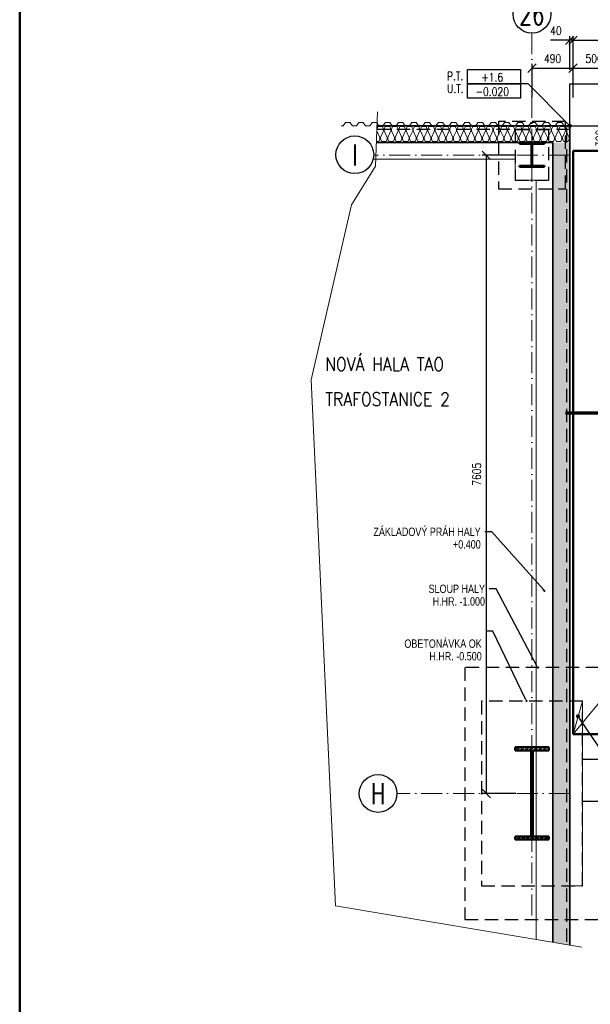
# Model space of a CAD drawing. Header units: millimetres. Extents: x -13560 to 57209, y -1473 to 35717.
# Tile 6 of 22: x -13560 to -6760, y 16713 to 28444. Entities that reach past the tile are written whole.
import ezdxf
from ezdxf import colors
from ezdxf.entities.mleader import LeaderData, LeaderLine
from ezdxf.enums import TextEntityAlignment as Align
from ezdxf.math import Vec2, Vec3

# ---------------------------------------------------------------- set-up
doc = ezdxf.new("R2010")
doc.units = ezdxf.units.MM
doc.header["$LTSCALE"] = 50
doc.set_wipeout_variables(frame=1)
doc.linetypes.add('A_CARA_15', pattern=[7.6, 5, -1.3, 0, -1.3])
doc.linetypes.add('HIDDEN', pattern=[9.525, 6.35, -3.175])
doc.layers.get('Defpoints').update_dxf_attribs({"color": 132})
for name, color, linetype, lineweight in [('CA_KOTY', 3, 'Continuous', 25), ('CA_LEHOPL', 93, 'Continuous', 35), ('CA_NEVHRA', 3, 'HIDDEN', 25), ('CA_OCEL', 5, 'Continuous', 18), ('CA_OSY', 5, 'A_CARA_15', 18), ('CA_POHHRA18', 8, 'Continuous', 18), ('CA_POHHRA25', 7, 'Continuous', 25), ('CA_REZY', 1, 'Continuous', 50), ('CA_SRAFY', 9, 'Continuous', 13), ('CA_TEXT25', 7, 'Continuous', 25), ('CA_TEXT5', 1, 'Continuous', 50)]:
    doc.layers.add(name, color=color, linetype=linetype, lineweight=lineweight)
doc.layers.add('CA_PK', color=6, linetype='Continuous', lineweight=70, plot=False)
doc.layers.add('RAMECEK', color=1, linetype='Continuous', lineweight=50, plot=False)
doc.layers.add('Obrysy', color=2, linetype='Continuous')
doc.styles.add('ARIAL', font='arial.ttf')
doc.styles.add('KOT', font='ROMANS.SHX', dxfattribs={"width": 0.8})
doc.styles.add('ROMANS', font='romans.shx', dxfattribs={"width": 0.8})
doc.linetypes.add('Preruseni', pattern='A,60,[100,cadkon.shx,S=2.5,R=0,X=0,Y=0],-10', length=70)
doc.dimstyles.new('A-50_(2.5)', dxfattribs={"dimscale": 50, "dimtxt": 2, "dimasz": 2, "dimexe": 1, "dimexo": 2, "dimgap": 0, "dimtad": 0, "dimdec": 0, "dimrnd": 1, "dimtxsty": 'ROMANS', "dimblk1": 'OBLIQUE', "dimblk2": 'OBLIQUE', "dimsah": 1, "dimcen": 2, "dimclrd": 256, "dimclre": 256, "dimclrt": 256, "dimadec": 1, "dimazin": 2, "dimtfac": 0.714286, "dimtdec": 0, "dimtmove": 0, "dimatfit": 3, "dimldrblk": 'DOTSMALL', "dimfxl": 7, "dimfxlon": 1, "dimtvp": 1.142857, "dimtfill": 1, "dimtolj": 1, "dimlwd": -1, "dimlwe": -1, "dimarcsym": 0})
pattern_1 = [(45, (0, 0), (-26.9408, 26.9408), []), (45, (0, 19.05), (-26.9408, 26.9408), [])]

# ---------------------------------------------------------------- blocks, each defined once
blk = doc.blocks.new('_Oblique')
at = {"color": 0, "linetype": 'ByBlock', "lineweight": -2}
blk.add_line((-0.5, -0.5), (0.5, 0.5), dxfattribs=at)
blk = doc.blocks.new('*D116')
at = {"layer": 'CA_KOTY', "transparency": 16777216}
for p, q in [((-6965, 27516), (-6965, 27916)), ((-6965, 27866), (-6465, 27866)), ((-6465, 27516), (-6465, 27916))]:
    blk.add_line(p, q, dxfattribs=at)
at = {"layer": 'Defpoints', "color": 0, "transparency": 16777216}
for p in [(-6465, 27866), (-6965, 26880), (-6465, 26380)]:
    blk.add_point(p, dxfattribs=at)
at = {"layer": 'CA_KOTY', "transparency": 16777216, "xscale": 100, "yscale": 100, "zscale": 100, "rotation": 180}
blk.add_blockref('_Oblique', (-6965, 27866), dxfattribs=at)
at = {"layer": 'CA_KOTY', "transparency": 16777216, "xscale": 100, "yscale": 100, "zscale": 100}
blk.add_blockref('_Oblique', (-6465, 27866), dxfattribs=at)
at = {"layer": 'CA_KOTY', "transparency": 16777216, "insert": (-6715, 27980), "char_height": 100, "attachment_point": 5, "style": 'ROMANS', "bg_fill": 3, "box_fill_scale": 1.1, "bg_fill_color": 256, "bg_fill_true_color": 13158600, "bg_fill_transparency": 0}
blk.add_mtext('\\A1;500', dxfattribs=at)
blk = doc.blocks.new('_DotSmall')
at = {"color": 0, "linetype": 'ByBlock', "const_width": 0.5}
blk.add_lwpolyline([(-0.0625, 0, 1), (0.0625, 0, 1)], format="xyb", close=True, dxfattribs=at)
blk = doc.blocks.new('*D118')
at = {"layer": 'CA_KOTY', "transparency": 16777216}
for p, q in [((-6965, 27848), (-6965, 28248)), ((-6965, 28198), (-1265, 28198)), ((-1265, 27848), (-1265, 28248))]:
    blk.add_line(p, q, dxfattribs=at)
at = {"layer": 'Defpoints', "color": 0, "transparency": 16777216}
for p in [(-1265, 28198), (-6965, 26880), (-1265, 26880)]:
    blk.add_point(p, dxfattribs=at)
at = {"layer": 'CA_KOTY', "transparency": 16777216, "xscale": 100, "yscale": 100, "zscale": 100, "rotation": 180}
blk.add_blockref('_Oblique', (-6965, 28198), dxfattribs=at)
at = {"layer": 'CA_KOTY', "transparency": 16777216, "xscale": 100, "yscale": 100, "zscale": 100}
blk.add_blockref('_Oblique', (-1265, 28198), dxfattribs=at)
at = {"layer": 'CA_KOTY', "transparency": 16777216, "insert": (-4115, 28313), "char_height": 100, "attachment_point": 5, "style": 'ROMANS', "bg_fill": 3, "box_fill_scale": 1.1, "bg_fill_color": 256, "bg_fill_true_color": 13158600, "bg_fill_transparency": 0}
blk.add_mtext('\\A1;5700', dxfattribs=at)
blk = doc.blocks.new('HL Column - HL 1100B-V13-PŮDORYS 1_NP')
at = {"layer": 'CA_OCEL'}
h = blk.add_hatch(dxfattribs=at)
h.set_pattern_fill('STEEL', color=256, style=0, pattern_type=2)
h.set_pattern_definition(pattern_1)
h.paths.add_polyline_path([(-200, -550), (200, -550), (200, -514), (10, -514), (10, 514), (200, 514), (200, 550), (-200, 550), (-200, 514), (-10, 514), (-10, -514), (-200, -514)])
for p, q in [((-200, 514), (-200, 550)), ((-200, 550), (200, 550)), ((-10, 514), (-200, 514)), ((-10, -514), (-10, 514)), ((200, 514), (10, 514)), ((10, 514), (10, -514)), ((200, 550), (200, 514)), ((-200, -550), (-200, -514)), ((-200, -514), (-10, -514)), ((200, -550), (-200, -550)), ((10, -514), (200, -514)), ((200, -514), (200, -550))]:
    blk.add_line(p, q, dxfattribs=at)
at = {"layer": 'CA_REZY'}
for p, q in [((200, 550), (-200, 550)), ((-200, 550), (-200, 514)), ((-200, 514), (-10, 514)), ((-10, 514), (-10, -514)), ((10, -514), (10, 514)), ((10, 514), (200, 514)), ((200, 514), (200, 550)), ((-10, -514), (-200, -514)), ((-200, -514), (-200, -550)), ((-200, -550), (200, -550)), ((200, -514), (10, -514)), ((200, -550), (200, -514))]:
    blk.add_line(p, q, dxfattribs=at)
blk = doc.blocks.new('Sloup HE-A - HEA300-V22-PŮDORYS 1_NP')
at = {"layer": 'CA_OCEL'}
h = blk.add_hatch(dxfattribs=at)
h.set_pattern_fill('STEEL', color=256, style=0, pattern_type=2)
h.set_pattern_definition(pattern_1)
h.paths.add_polyline_path([(-150, -145), (150, -145), (150, -131), (4, -131), (4, 131), (150, 131), (150, 145), (-150, 145), (-150, 131), (-4, 131), (-4, -131), (-150, -131)])
for p, q in [((-150, 131), (-150, 145)), ((-150, 145), (150, 145)), ((-4, 131), (-150, 131)), ((-4, -131), (-4, 131)), ((150, 131), (4, 131)), ((4, 131), (4, -131)), ((150, 145), (150, 131)), ((-150, -145), (-150, -131)), ((-150, -131), (-4, -131)), ((150, -145), (-150, -145)), ((4, -131), (150, -131)), ((150, -131), (150, -145))]:
    blk.add_line(p, q, dxfattribs=at)
at = {"layer": 'CA_REZY'}
for p, q in [((150, 145), (-150, 145)), ((-150, 145), (-150, 131)), ((-150, 131), (-4, 131)), ((-4, 131), (-4, -131)), ((4, -131), (4, 131)), ((4, 131), (150, 131)), ((150, 131), (150, 145)), ((-4, -131), (-150, -131)), ((-150, -131), (-150, -145)), ((-150, -145), (150, -145)), ((150, -131), (4, -131)), ((150, -145), (150, -131))]:
    blk.add_line(p, q, dxfattribs=at)
blk = doc.blocks.new('Opakovaný detail - 40-V104-PŮDORYS 1_NP')
at = {"layer": 'CA_SRAFY'}
for p, q in [((-2422, 250), (-2396, 250)), ((-2396, 250), (-2367, 211)), ((-2316, 211), (-2287, 250)), ((-2287, 250), (-2262, 250)), ((-2264, 250), (-2239, 250)), ((-2239, 250), (-2210, 211)), ((-2159, 211), (-2130, 250)), ((-2130, 250), (-2104, 250)), ((-2106, 250), (-2081, 250)), ((-2081, 250), (-2052, 211)), ((-2001, 211), (-1972, 250)), ((-1972, 250), (-1946, 250)), ((-1949, 250), (-1923, 250)), ((-1923, 250), (-1894, 211)), ((-1843, 211), (-1814, 250)), ((-1814, 250), (-1789, 250)), ((-1791, 250), (-1765, 250)), ((-1765, 250), (-1736, 211)), ((-1685, 211), (-1656, 250)), ((-1656, 250), (-1631, 250)), ((-1633, 250), (-1608, 250)), ((-1608, 250), (-1579, 211)), ((-1528, 211), (-1499, 250)), ((-1499, 250), (-1473, 250)), ((-1475, 250), (-1450, 250)), ((-1450, 250), (-1421, 211)), ((-1370, 211), (-1341, 250)), ((-1341, 250), (-1315, 250)), ((-1318, 250), (-1292, 250)), ((-1292, 250), (-1263, 211)), ((-1212, 211), (-1183, 250)), ((-1183, 250), (-1158, 250)), ((-1160, 250), (-1134, 250)), ((-1134, 250), (-1105, 211)), ((-1054, 211), (-1025, 250)), ((-1025, 250), (-1000, 250)), ((-1002, 250), (-977, 250)), ((-977, 250), (-948, 211)), ((-897, 211), (-868, 250)), ((-868, 250), (-842, 250)), ((-844, 250), (-819, 250)), ((-819, 250), (-790, 211)), ((-739, 211), (-710, 250)), ((-710, 250), (-684, 250)), ((-687, 250), (-661, 250)), ((-661, 250), (-632, 211)), ((-581, 211), (-552, 250)), ((-552, 250), (-527, 250)), ((-529, 250), (-503, 250)), ((-503, 250), (-474, 211)), ((-423, 211), (-394, 250)), ((-394, 250), (-369, 250)), ((-371, 250), (-346, 250)), ((-346, 250), (-317, 211)), ((-266, 211), (-237, 250)), ((-237, 250), (-211, 250)), ((-213, 250), (-188, 250)), ((-188, 250), (-159, 211)), ((-108, 211), (-79, 250)), ((-79, 250), (-53, 250)), ((-56, 250), (-30, 250)), ((-30, 250), (-1, 211)), ((50, 211), (79, 250)), ((79, 250), (104, 250)), ((102, 250), (128, 250)), ((128, 250), (157, 211)), ((208, 211), (237, 250)), ((237, 250), (262, 250)), ((-2367, 211), (-2316, 211)), ((-2210, 211), (-2159, 211)), ((-2052, 211), (-2001, 211)), ((-1894, 211), (-1843, 211)), ((-1736, 211), (-1685, 211)), ((-1579, 211), (-1528, 211)), ((-1421, 211), (-1370, 211)), ((-1263, 211), (-1212, 211)), ((-1105, 211), (-1054, 211)), ((-948, 211), (-897, 211)), ((-790, 211), (-739, 211)), ((-632, 211), (-581, 211)), ((-474, 211), (-423, 211)), ((-317, 211), (-266, 211)), ((-159, 211), (-108, 211)), ((-1, 211), (50, 211)), ((157, 211), (208, 211))]:
    blk.add_line(p, q, dxfattribs=at)
blk = doc.blocks.new('*D114')
at = {"layer": 'CA_KOTY', "transparency": 16777216}
for p, q in [((-7649, 26829), (-8049, 26829)), ((-7999, 19224), (-7999, 26829)), ((-7649, 19224), (-8049, 19224))]:
    blk.add_line(p, q, dxfattribs=at)
at = {"layer": 'Defpoints', "color": 0, "transparency": 16777216}
for p in [(-7999, 26829), (-7455, 26829), (-7455, 19224)]:
    blk.add_point(p, dxfattribs=at)
at = {"layer": 'CA_KOTY', "transparency": 16777216, "xscale": 100, "yscale": 100, "zscale": 100}
for p, rotation in [((-7999, 26829), 90), ((-7999, 19224), 270)]:
    blk.add_blockref('_Oblique', p, dxfattribs=dict(at, rotation=rotation))
at = {"layer": 'CA_KOTY', "transparency": 16777216, "insert": (-8113, 23027), "char_height": 100, "width": 96.4, "attachment_point": 5, "rotation": 90, "style": 'ROMANS', "bg_fill": 3, "box_fill_scale": 1.1, "bg_fill_color": 256, "bg_fill_true_color": 13158600, "bg_fill_transparency": 0}
blk.add_mtext('\\A1;7605', dxfattribs=at)
blk = doc.blocks.new('POL1')
blk.add_circle((0.02, 4.3), 4.5)
at = {"layer": 'CA_TEXT5', "style": 'ROMANS', "width": 0.8}
blk.add_attdef('C', text='', height=5, dxfattribs=at).set_placement((0, 4.33), align=Align.MIDDLE_CENTER)
blk = doc.blocks.new('*D119')
at = {"layer": 'CA_KOTY', "transparency": 16777216}
for p, q in [((-7005, 28198), (-7235, 28198)), ((-7005, 27848), (-7005, 28248)), ((-6965, 28198), (-7005, 28198)), ((-6965, 27848), (-6965, 28248))]:
    blk.add_line(p, q, dxfattribs=at)
at = {"layer": 'Defpoints', "color": 0, "transparency": 16777216}
for p in [(-7005, 28198), (-7005, 27179), (-6965, 26880)]:
    blk.add_point(p, dxfattribs=at)
at = {"layer": 'CA_KOTY', "transparency": 16777216, "xscale": 100, "yscale": 100, "zscale": 100, "rotation": 180}
blk.add_blockref('_Oblique', (-7005, 28198), dxfattribs=at)
at = {"layer": 'CA_KOTY', "transparency": 16777216, "xscale": 100, "yscale": 100, "zscale": 100}
blk.add_blockref('_Oblique', (-6965, 28198), dxfattribs=at)
at = {"layer": 'CA_KOTY', "transparency": 16777216, "insert": (-7170, 28313), "char_height": 100, "attachment_point": 5, "style": 'ROMANS', "bg_fill": 3, "box_fill_scale": 1.1, "bg_fill_color": 256, "bg_fill_true_color": 13158600, "bg_fill_transparency": 0}
blk.add_mtext('\\A1;40', dxfattribs=at)
blk = doc.blocks.new('*D115')
at = {"layer": 'CA_KOTY', "transparency": 16777216}
for p, q in [((-7455, 27516), (-7455, 27916)), ((-7455, 27866), (-6965, 27866)), ((-6965, 27516), (-6965, 27916))]:
    blk.add_line(p, q, dxfattribs=at)
at = {"layer": 'Defpoints', "color": 0, "transparency": 16777216}
for p in [(-6965, 27866), (-7455, 27218), (-6965, 26880)]:
    blk.add_point(p, dxfattribs=at)
at = {"layer": 'CA_KOTY', "transparency": 16777216, "xscale": 100, "yscale": 100, "zscale": 100, "rotation": 180}
blk.add_blockref('_Oblique', (-7455, 27866), dxfattribs=at)
at = {"layer": 'CA_KOTY', "transparency": 16777216, "xscale": 100, "yscale": 100, "zscale": 100}
blk.add_blockref('_Oblique', (-6965, 27866), dxfattribs=at)
at = {"layer": 'CA_KOTY', "transparency": 16777216, "insert": (-7210, 27980), "char_height": 100, "attachment_point": 5, "style": 'ROMANS', "bg_fill": 3, "box_fill_scale": 1.1, "bg_fill_color": 256, "bg_fill_true_color": 13158600, "bg_fill_transparency": 0}
blk.add_mtext('\\A1;490', dxfattribs=at)
blk = doc.blocks.new('*D120')
at = {"layer": 'CA_KOTY', "transparency": 16777216}
for p, q in [((-6880, 27179), (-6480, 27179)), ((-6530, 27179), (-6530, 26880)), ((-6865, 26880), (-6480, 26880))]:
    blk.add_line(p, q, dxfattribs=at)
at = {"layer": 'Defpoints', "color": 0, "transparency": 16777216}
for p in [(-7005, 27179), (-6965, 26880)]:
    blk.add_point(p, dxfattribs=at)
at = {"layer": 'CA_KOTY', "transparency": 16777216, "xscale": 100, "yscale": 100, "zscale": 100}
for p, rotation in [((-6530, 27179), 90), ((-6530, 26880), 270)]:
    blk.add_blockref('_Oblique', p, dxfattribs=dict(at, rotation=rotation))
at = {"layer": 'CA_KOTY', "transparency": 16777216, "insert": (-6644, 27030), "char_height": 100, "attachment_point": 5, "rotation": 90, "style": 'ROMANS', "bg_fill": 3, "box_fill_scale": 1.1, "bg_fill_color": 256, "bg_fill_true_color": 13158600, "bg_fill_transparency": 0}
blk.add_mtext('\\A1;300', dxfattribs=at)
at = {"layer": 'Defpoints', "color": 0, "transparency": 16777216}
blk.add_point((-6530, 26880), dxfattribs=at)
blk = doc.blocks.new('_Dot')
at = {"layer": 'Obrysy', "color": 0, "lineweight": -2}
blk.add_line((-0.5, 0), (-1, 0), dxfattribs=at)
at = {"layer": 'Obrysy', "color": 0, "const_width": 0.5}
blk.add_lwpolyline([(-0.25, 0, 1), (0.25, 0, 1)], format="xyb", close=True, dxfattribs=at)
blk = doc.blocks.new('vk')
blk.add_lwpolyline([(-595, 344), (669, 344), (669, 0), (-595, 0)], close=True)
blk.add_wipeout([(-595, 344), (669, 344), (669, 0), (-595, 0)])
blk.add_lwpolyline([(-595, 344), (669, 344), (669, 0), (-595, 0)], close=True)
at = {"style": 'ARIAL'}
blk.add_attdef('VÝŠKOVÁ_KOTA', text='', height=200, dxfattribs=at).set_placement((-2, 57), align=Align.CENTER)

msp = doc.modelspace()

# ---------------------------------------------------------------- hatches: boundary and pattern name
at = {"layer": 'CA_SRAFY'}
h = msp.add_hatch(dxfattribs=at)
h.set_pattern_fill('FP_72', color=256, angle=336.422, style=0, pattern_type=2)
h.set_pattern_definition([(246.422, (-14928.35, 27169.54), (-1e-05, -198.76895), [34.321, -18.106, 90.332, -18.106, -56.009]), (246.422, (-14928.35, 27169.54), (-1e-05, -198.76895), [-160.865, 34.321, -21.688]), (293.578, (-14876.3, 27169.54), (86.749, 0.0004), [34.321, -18.106, 90.332, -18.106, -56.009]), (293.578, (-14876.3, 27169.54), (86.749, 0.0004), [-160.865, 34.321, -21.688]), (180, (-14876.3, 27169.54), (-7e-13, -198.768), [52.049, -34.699]), (180, (-14919.67, 26990.65), (-7e-13, -198.768), [52.049, -34.699]), (270, (-14862.57, 27138.09), (86.75, -3e-13), [16.593, -182.175]), (270, (-14905.94, 27038.7), (86.75, -3e-13), [16.593, -182.175]), (270, (-14942.08, 27138.09), (86.75, -3e-13), [16.593, -182.175]), (270, (-14985.45, 27038.7), (86.75, -3e-13), [16.593, -182.175])])
h.paths.add_polyline_path([(-9303.7, 27179.5), (-9310.8, 26979.5), (-7010.9, 26979.5), (-7010.9, 27089.4), (-7010.9, 27179.5)])
h = msp.add_hatch(dxfattribs=at)
h.set_pattern_fill('FP_72', color=252, angle=246.422, style=0, pattern_type=2)
h.set_pattern_definition([(156.422, (-7015.18, 34896.88), (-198.76895, 1e-05), [34.321, -18.106, 90.332, -18.106, -56.009]), (156.422, (-7015.18, 34896.88), (-198.76895, 1e-05), [-160.865, 34.321, -21.688]), (203.578, (-7015.18, 34844.83), (0.00037, -86.74897), [34.321, -18.106, 90.332, -18.106, -56.009]), (203.578, (-7015.18, 34844.83), (0.00037, -86.74897), [-160.865, 34.321, -21.688]), (90, (-7015.18, 34844.83), (-198.768, 7e-13), [52.049, -34.699]), (90, (-7194.07, 34888.2), (-198.768, 7e-13), [52.049, -34.699]), (180, (-7046.63, 34831.1), (-3e-13, -86.75), [16.593, -182.175]), (180, (-7146.02, 34874.48), (-3e-13, -86.75), [16.593, -182.175]), (180, (-7046.634, 34910.61), (-3e-13, -86.75), [16.593, -182.175]), (180, (-7146.02, 34953.99), (-3e-13, -86.75), [16.593, -182.175])])
h.paths.add_polyline_path([(-7095.3, 26979.5), (-7005.2, 26979.5), (-7005.2, 17417.5), (-7205.2, 17451), (-7205.2, 26979.5)])

# ---------------------------------------------------------------- linework, layer by layer
at = {"layer": 'CA_LEHOPL'}
for p, q in [((-7005.2, 27179.5), (-9303.7, 27179.5)), ((-7005.2, 17417.5), (-7005.2, 27179.5)), ((-9310.8, 26979.5), (-7205.2, 26979.5)), ((-7205.2, 26979.5), (-7205.2, 17451))]:
    msp.add_line(p, q, dxfattribs=at)
at = {"layer": 'CA_NEVHRA', "ltscale": 0.5}
for p, q in [((-9305.1, 27139.5), (-7005.2, 27139.5)), ((-7045.2, 27139.5), (-7045.2, 17424.2))]:
    msp.add_line(p, q, dxfattribs=at)
for points in [[(-7855.2, 26429.5), (-7055.2, 26429.5), (-7055.2, 27229.5), (-7855.2, 27229.5)], [(-7655.2, 26530.1), (-7255.2, 26530.1), (-7255.2, 27130.1), (-7655.2, 27130.1)], [(-8255.2, 17724.8), (-6655.2, 17724.8), (-6655.2, 20724.8), (-8255.2, 20724.8)], [(-8055.2, 18125.4), (-6855.2, 18125.4), (-6855.2, 20325.4), (-8055.2, 20325.4)]]:
    msp.add_lwpolyline(points, close=True, dxfattribs=at)
at = {"layer": 'CA_OSY'}
for p, q in [((-7455.2, 28283.2), (-7455.2, 17724.8)), ((-7005.2, 26829.5), (-9341.5, 26829.5)), ((-7005.2, 19224.4), (-9063.7, 19224.4))]:
    msp.add_line(p, q, dxfattribs=at)
at = {"layer": 'CA_PK'}
msp.add_lwpolyline([(-7055.2, 23760.5), (-6165.2, 23760.5), (-5985.2, 24120.5), (-2245.2, 24120.5), (-2065.2, 23760.5), (-965.2, 23760.5), (-465.2, 24760.5), (104.1, 24760.5)], dxfattribs=at)
at = {"layer": 'CA_POHHRA18'}
msp.add_line((-7005.2, 20325.4), (-6855.2, 20325.4), dxfattribs=at)
msp.add_lwpolyline([(-9348.2, 26780.1), (-7855.2, 26780.1), (-7655.2, 26780.1), (-7655.2, 26530.1), (-7405.2, 26530.1), (-7405.2, 17484.5)], dxfattribs=at)
at = {"layer": 'CA_POHHRA25'}
msp.add_line((-7005.2, 27179.5), (-7005.2, 27679.6), dxfattribs=at)
for points in [[(-7005.2, 27679.6), (-465.2, 27679.6), (-465.2, 19129.6), (-6855.2, 19129.6)], [(-7005.2, 27179.6), (-965.2, 27179.6), (-965.2, 19629.6), (-6855.2, 19629.6)]]:
    msp.add_lwpolyline(points, dxfattribs=at)
at = {"layer": 'CA_REZY'}
for p, q in [((-1265.2, 26879.6), (-6965.2, 26879.6)), ((-6965.2, 26879.6), (-6965.2, 19929.6)), ((-6965.2, 19929.6), (-1265.2, 19929.6))]:
    msp.add_line(p, q, dxfattribs=at)
at = {"layer": 'RAMECEK'}
msp.add_lwpolyline([(-13559.5, 0), (57208.6, 0), (57208.6, 35717), (-13559.5, 35717)], close=True, dxfattribs=at)

# ---------------------------------------------------------------- block references
at = {"layer": 'CA_KOTY'}
ref = msp.add_blockref('POL1', (-7456.2, 28293.4), dxfattribs=dict(at, xscale=50, yscale=50, zscale=50))
ref.add_attrib('C', '26', dxfattribs={"layer": '0', "color": 1, "height": 250, "style": 'KOT', "width": 0.7}).set_placement((-7456.2, 28381.6), align=Align.CENTER)
ref = msp.add_blockref('POL1', (-9567.5, 26619.8), dxfattribs=dict(at, xscale=50, yscale=50, zscale=50))
ref.add_attrib('C', 'I', dxfattribs={"layer": '0', "color": 1, "height": 250, "style": 'KOT', "width": 0.7}).set_placement((-9567.5, 26708), align=Align.CENTER)
ref = msp.add_blockref('POL1', (-9289.8, 19009.5), dxfattribs=dict(at, xscale=50, yscale=50, zscale=50))
ref.add_attrib('C', 'H', dxfattribs={"layer": '0', "color": 1, "height": 250, "style": 'KOT', "width": 0.7}).set_placement((-9289.8, 19097.8), align=Align.CENTER)
at = {"layer": 'CA_OCEL'}
for name, p in [('Sloup HE-A - HEA300-V22-PŮDORYS 1_NP', (-7455.2, 26834.5)), ('HL Column - HL 1100B-V13-PŮDORYS 1_NP', (-7455.2, 19224.5))]:
    msp.add_blockref(name, p, dxfattribs=at)
at = {"layer": 'CA_SRAFY', "rotation": 180}
msp.add_blockref('Opakovaný detail - 40-V104-PŮDORYS 1_NP', (-9467.6, 27429.6), dxfattribs=at)

# ---------------------------------------------------------------- next in the draw order: texts
at = {"layer": 'CA_TEXT5', "insert": (-9919.2, 24003.2), "char_height": 200, "width": 4.547473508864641e-12, "attachment_point": 1, "style": 'ROMANS', "bg_fill": 3, "box_fill_scale": 1.05, "bg_fill_color": 256, "bg_fill_transparency": 0}
msp.add_mtext('\\A1;\\pxql;{\\H0.8x;\\W0.85;TRAFOSTANICE 2}', dxfattribs=at)

# ---------------------------------------------------------------- next in the draw order: leaders
at = {"layer": 'CA_TEXT25'}
ml = msp.add_multileader_mtext('Standard', dxfattribs=at)
ml.set_content('{\\fTms Rmn|b0|i0|c238|p16;ZÁKLADOVÝ PÁS PŘIZPŮSOBIT \\POBETONÁVCE SLOUPU HALY }', color=256, style='ROMANS')
ml.set_leader_properties()
ml.set_arrow_properties(name='DOT')
ml.build(insert=Vec2(0, 0))
ml.multileader.update_dxf_attribs({"dogleg_length": 50, "arrow_head_size": 50})
ctx = ml.context
ctx.base_point, ctx.char_height, ctx.arrow_head_size, ctx.landing_gap_size, ctx.plane_origin = Vec3(-5824.8, 18656.5), 100, 50, 50, Vec3(-13526.5, 3056)
notes = []
notes.append((ctx, [(0, (1, 1, 0), (-5906.5, 18656.5), (1, 0), 81.7, [(1, [(-6907.5, 20144)], 0, [])])]))
ctx.mtext.insert, ctx.mtext.line_spacing_factor, ctx.mtext.line_spacing_style, ctx.mtext.flow_direction = Vec3(-5774.8, 18706.5), 0.9, 2, 5
ctx.mtext.has_bg_fill, ctx.mtext.bg_color, ctx.mtext.bg_scale_factor, ctx.mtext.bg_transparency, ctx.mtext.use_window_bg_color = 1, -1073741824, 1, 0, 1
for ctx, leaders in notes:
    for number, flags, end, landing, length, lines in leaders:
        leader = LeaderData()
        leader.index, (leader.has_last_leader_line, leader.has_dogleg_vector, leader.attachment_direction) = number, flags
        leader.last_leader_point, leader.dogleg_vector, leader.dogleg_length = Vec3(end), Vec3(landing), length
        for number, points, colour, breaks in lines:
            line = LeaderLine()
            line.index, line.vertices, line.color, line.breaks = number, Vec3.list(points), colors.encode_raw_color(colour), breaks
            leader.lines.append(line)
        ctx.leaders.append(leader)

# ---------------------------------------------------------------- next in the draw order: linework, layer by layer
at = {"layer": 'CA_POHHRA18'}
for p, q in [((-6965.2, 19929.6), (-1265.2, 26879.6)), ((-6965.2, 19929.6), (-6855.2, 20325.4)), ((-6855.2, 20325.4), (-6855.2, 18125.4)), ((-6855.2, 18125.4), (-7005.2, 18125.4))]:
    msp.add_line(p, q, dxfattribs=at)

# ---------------------------------------------------------------- next in the draw order: texts
at = {"layer": 'CA_TEXT5', "insert": (-9919.2, 24418.5), "char_height": 200, "width": 4.547473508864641e-12, "attachment_point": 1, "style": 'ROMANS', "bg_fill": 3, "box_fill_scale": 1.05, "bg_fill_color": 256, "bg_fill_transparency": 0}
msp.add_mtext('\\A1;\\pxql;{\\H0.8x;\\W0.85;NOVÁ HALA TAO}', dxfattribs=at)

# ---------------------------------------------------------------- next in the draw order: linework, layer by layer
at = {"layer": 'CA_SRAFY', "linetype": 'Preruseni', "ltscale": 0.1}
msp.add_lwpolyline([(-6861.8, 17393.4), (-9798, 17885.5), (-10087.5, 24152.5), (-9606.8, 26239.5), (-9320.8, 26699), (-9297.8, 27346.5)], dxfattribs=at)

# ---------------------------------------------------------------- next in the draw order: leaders
at = {"layer": 'CA_TEXT25'}
ml = msp.add_multileader_mtext('Standard', dxfattribs=at)
ml.set_content('\\A1;P.T. \\PU.T.', color=256, style='ROMANS')
ml.set_leader_properties()
ml.set_arrow_properties(name='DOT')
ml.build(insert=Vec2(0, 0))
ml.multileader.update_dxf_attribs({"text_left_attachment_type": 2, "text_right_attachment_type": 2, "dogleg_length": 50, "arrow_head_size": 50})
ctx = ml.context
ctx.base_point, ctx.char_height, ctx.arrow_head_size, ctx.landing_gap_size, ctx.plane_origin = Vec3(-8518.3, 27679.2), 100, 50, 50, Vec3(-17018.3, 10938.6)
ctx.left_attachment, ctx.right_attachment = 2, 2
notes = []
notes.append((ctx, [(1, (1, 1, 0), (-7500.6, 27679.2), (-1, 0), 727.2, [(1, [(-7005.2, 27179.5)], 0, [])])]))
ctx.mtext.insert, ctx.mtext.defined_height, ctx.mtext.line_spacing_factor, ctx.mtext.line_spacing_style, ctx.mtext.flow_direction = Vec3(-8468.3, 27820.9), 5.115907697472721e-13, 0.9, 2, 5
ctx.mtext.has_bg_fill, ctx.mtext.bg_color, ctx.mtext.bg_scale_factor, ctx.mtext.bg_transparency, ctx.mtext.use_window_bg_color = 1, -1073741824, 1, 0, 1
ml = msp.add_multileader_mtext('Standard', dxfattribs=at)
ml.set_content('{\\fTms Rmn|b0|i0|c238|p16;SLOUP HALY \\PH.HR. -1.000}', color=256, style='ROMANS')
ml.set_leader_properties()
ml.set_arrow_properties(name='DOT')
ml.build(insert=Vec2(0, 0))
ml.multileader.update_dxf_attribs({"dogleg_length": 50, "arrow_head_size": 25})
ctx = ml.context
ctx.base_point, ctx.char_height, ctx.arrow_head_size, ctx.landing_gap_size, ctx.plane_origin = Vec3(-8865.2, 21663), 100, 25, 50, Vec3(-17186, 5766.5)
ctx.text_align_type = 2
notes.append((ctx, [(1, (1, 1, 0), (-7883.5, 21663), (-1, 0), 81.7, [(1, [(-7386.8, 20724.8)], 0, [])])]))
ctx.mtext.insert, ctx.mtext.alignment, ctx.mtext.line_spacing_factor, ctx.mtext.line_spacing_style, ctx.mtext.flow_direction = Vec3(-8015.2, 21713), 3, 0.9, 2, 5
ctx.mtext.has_bg_fill, ctx.mtext.bg_color, ctx.mtext.bg_scale_factor, ctx.mtext.bg_transparency, ctx.mtext.use_window_bg_color = 1, -1073741824, 1, 0, 1
for ctx, leaders in notes:
    for number, flags, end, landing, length, lines in leaders:
        leader = LeaderData()
        leader.index, (leader.has_last_leader_line, leader.has_dogleg_vector, leader.attachment_direction) = number, flags
        leader.last_leader_point, leader.dogleg_vector, leader.dogleg_length = Vec3(end), Vec3(landing), length
        for number, points, colour, breaks in lines:
            line = LeaderLine()
            line.index, line.vertices, line.color, line.breaks = number, Vec3.list(points), colors.encode_raw_color(colour), breaks
            leader.lines.append(line)
        ctx.leaders.append(leader)

# ---------------------------------------------------------------- next in the draw order: block references
at = {"layer": 'CA_KOTY'}
ref = msp.add_blockref('vk', (-7927.7, 27679.2), dxfattribs=dict(at, xscale=0.5, yscale=0.5, zscale=0.5))
ref.add_attrib('VÝŠKOVÁ_KOTA', '+1.6', dxfattribs={"height": 100, "style": 'ROMANS', "width": 0.8}).set_placement((-7928.6, 27707.9), align=Align.CENTER)

# ---------------------------------------------------------------- next in the draw order: dimensions: what is measured, and where the dimension line sits
dim = msp.add_linear_dim(base=(-6465.2, 27865.5), p1=(-6965.2, 26879.6), p2=(-6465.2, 26379.6), dimstyle='A-50_(2.5)', dxfattribs=at)
dim.commit()
dim.dimension.update_dxf_attribs({"geometry": '*D116', "text_midpoint": (-6715.2, 27979.8)})

# ---------------------------------------------------------------- next in the draw order: leaders
at = {"layer": 'CA_TEXT25'}
ml = msp.add_multileader_mtext('Standard', dxfattribs=at)
ml.set_content('{\\fTms Rmn|b0|i0|c238|p16;ZÁKLADOVÝ PRÁH HALY \\P+0.400}', color=256, style='ROMANS')
ml.set_leader_properties()
ml.set_arrow_properties(name='DOT')
ml.build(insert=Vec2(0, 0))
ml.multileader.update_dxf_attribs({"dogleg_length": 50, "arrow_head_size": 25})
ctx = ml.context
ctx.base_point, ctx.char_height, ctx.arrow_head_size, ctx.landing_gap_size, ctx.plane_origin = Vec3(-9586.7, 22342.5), 100, 25, 50, Vec3(-17355, 6565.5)
ctx.text_align_type = 2
notes = []
notes.append((ctx, [(1, (1, 1, 0), (-7934.5, 22342.5), (-1, 0), 81.7, [(1, [(-7307, 21639)], 0, [])])]))
ctx.mtext.insert, ctx.mtext.alignment, ctx.mtext.line_spacing_factor, ctx.mtext.line_spacing_style, ctx.mtext.flow_direction = Vec3(-8066.2, 22392.5), 3, 0.9, 2, 5
ctx.mtext.has_bg_fill, ctx.mtext.bg_color, ctx.mtext.bg_scale_factor, ctx.mtext.bg_transparency, ctx.mtext.use_window_bg_color = 1, -1073741824, 1, 0, 1
ml = msp.add_multileader_mtext('Standard', dxfattribs=at)
ml.set_content('{\\fTms Rmn|b0|i0|c238|p16; \\POBETONÁVKA OK \\PH.HR. -0.500 }', color=256, style='ROMANS')
ml.set_leader_properties()
ml.set_arrow_properties(name='DOT')
ml.build(insert=Vec2(0, 0))
ml.multileader.update_dxf_attribs({"dogleg_length": 50, "arrow_head_size": 25})
ctx = ml.context
ctx.base_point, ctx.char_height, ctx.arrow_head_size, ctx.landing_gap_size, ctx.plane_origin = Vec3(-9109.9, 21160), 100, 25, 50, Vec3(-17315, 5147)
ctx.text_align_type = 2
notes.append((ctx, [(1, (1, 1, 0), (-7922.5, 21160), (-1, 0), 81.7, [(1, [(-7520.5, 20327)], 0, [])])]))
ctx.mtext.insert, ctx.mtext.alignment, ctx.mtext.line_spacing_factor, ctx.mtext.line_spacing_style, ctx.mtext.flow_direction = Vec3(-8054.2, 21210), 3, 0.9, 2, 5
ctx.mtext.has_bg_fill, ctx.mtext.bg_color, ctx.mtext.bg_scale_factor, ctx.mtext.bg_transparency, ctx.mtext.use_window_bg_color = 1, -1073741824, 1, 0, 1
for ctx, leaders in notes:
    for number, flags, end, landing, length, lines in leaders:
        leader = LeaderData()
        leader.index, (leader.has_last_leader_line, leader.has_dogleg_vector, leader.attachment_direction) = number, flags
        leader.last_leader_point, leader.dogleg_vector, leader.dogleg_length = Vec3(end), Vec3(landing), length
        for number, points, colour, breaks in lines:
            line = LeaderLine()
            line.index, line.vertices, line.color, line.breaks = number, Vec3.list(points), colors.encode_raw_color(colour), breaks
            leader.lines.append(line)
        ctx.leaders.append(leader)

# ---------------------------------------------------------------- next in the draw order: block references
at = {"layer": 'CA_KOTY'}
ref = msp.add_blockref('vk', (-7927.7, 27507.3), dxfattribs=dict(at, xscale=0.5, yscale=0.5, zscale=0.5))
ref.add_attrib('VÝŠKOVÁ_KOTA', '-0.020', dxfattribs={"height": 100, "style": 'ROMANS', "width": 0.8}).set_placement((-7928.6, 27536), align=Align.CENTER)

# ---------------------------------------------------------------- next in the draw order: dimensions: what is measured, and where the dimension line sits
dim = msp.add_linear_dim(base=(-1265.2, 28198.5), p1=(-6965.2, 26879.6), p2=(-1265.2, 26879.6), dimstyle='A-50_(2.5)', dxfattribs=at)
dim.commit()
dim.dimension.update_dxf_attribs({"geometry": '*D118', "text_midpoint": (-4115.2, 28312.8)})
dim = msp.add_linear_dim(base=(-7998.8, 26829.5), p1=(-7455.2, 19224.4), p2=(-7455.2, 26829.5), angle=90, dimstyle='A-50_(2.5)', override={"dimtmove": 1}, dxfattribs=at)
dim.commit()
dim.dimension.update_dxf_attribs({"geometry": '*D114', "text_midpoint": (-8113.1, 23026.9)})

# ---------------------------------------------------------------- next in the draw order: dimensions: what is measured, and where the dimension line sits
dim = msp.add_linear_dim(base=(-7005.2, 28198.5), p1=(-6965.2, 26879.6), p2=(-7005.2, 27179.5), dimstyle='A-50_(2.5)', dxfattribs=at)
dim.commit()
dim.dimension.update_dxf_attribs({"geometry": '*D119', "text_midpoint": (-7170, 28312.8)})

# ---------------------------------------------------------------- next in the draw order: dimensions: what is measured, and where the dimension line sits
dim = msp.add_linear_dim(base=(-6965.2, 27865.5), p1=(-7455.2, 27218.5), p2=(-6965.2, 26879.6), dimstyle='A-50_(2.5)', dxfattribs=at)
dim.commit()
dim.dimension.update_dxf_attribs({"geometry": '*D115', "text_midpoint": (-7210.2, 27979.8)})

# ---------------------------------------------------------------- next in the draw order: dimensions: what is measured, and where the dimension line sits
dim = msp.add_linear_dim(base=(-6530.1, 26879.6), p1=(-7005.2, 27179.5), p2=(-6965.2, 26879.6), angle=90, dimstyle='A-50_(2.5)', dxfattribs=at)
dim.commit()
dim.dimension.update_dxf_attribs({"geometry": '*D120', "text_midpoint": (-6644.4, 27029.5)})

doc.saveas('drawing.dxf')
